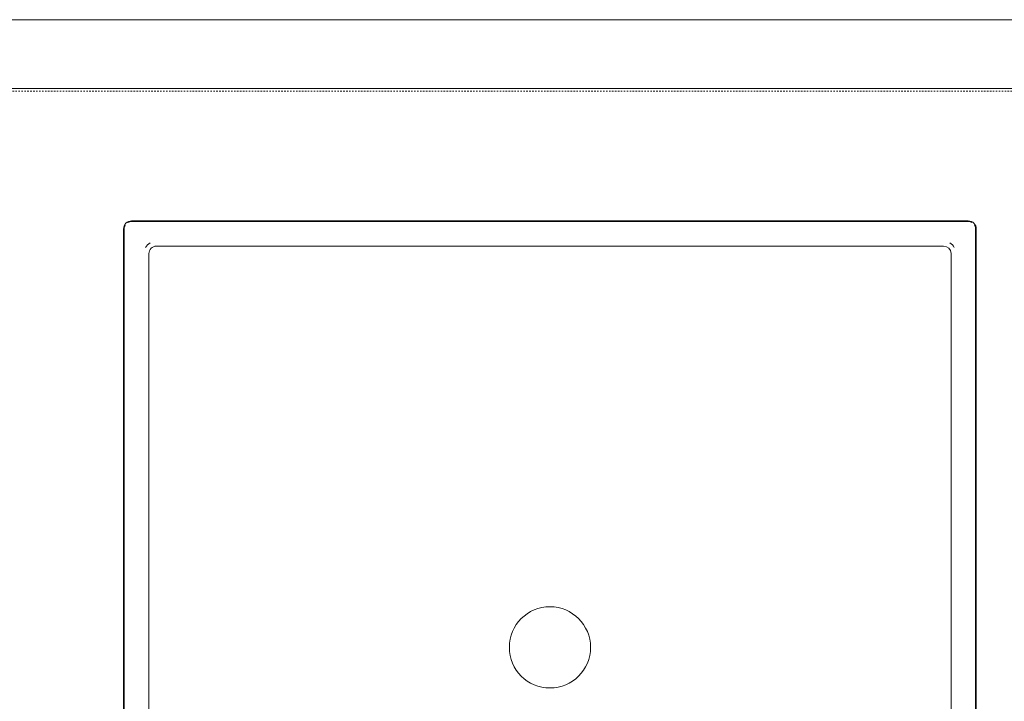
# Model space of a CAD drawing. Header units: millimetres. Extents: x -281 to 145437, y -16481 to 78869.
# Tile 154 of 256: x 27285 to 27685, y 26223 to 26500. Entities that reach past the tile are written whole.
import ezdxf

# ---------------------------------------------------------------- set-up
doc = ezdxf.new("R2010")
doc.units = ezdxf.units.MM
doc.linetypes.add('NLRS_Dash-0_6mm_Space-0_6mm_cpz', pattern=[1.2, 0.6, -0.6])
for name, color, linetype, lineweight in [('A--L$01A__Algemeen', 7, 'Continuous', 5), ('A--L74__VasteSanitaireVoorz', 1, 'Continuous', 5), ('A--L82__LosseGebruikersInvent', 1, 'Continuous', 5), ('A--L8__LosseInventaris', 1, 'Continuous', 5)]:
    doc.layers.add(name, color=color, linetype=linetype, lineweight=lineweight)

# ---------------------------------------------------------------- blocks, each defined once
blk = doc.blocks.new('NLRS_82_FU_UN_spoekbak_gen_kad - spoelbak dxbxh 900x900x957-V287-L_80_ 11')
at = {"layer": 'A--L$01A__Algemeen'}
for p, q in [((-173.28, -492.32), (-173.28, -152.32)), ((173.28, -152.32), (173.28, -492.32)), ((170, -495.6), (-170, -495.6)), ((-422, -549.32), (422, -549.32)), ((0, -549.32), (-422, -549.32)), ((0, -549.32), (422, -549.32)), ((-450, -577.32), (450, -577.32))]:
    blk.add_line(p, q, dxfattribs=at)
for centre, start, end in [((-170, -492.32), 180, 270), ((170, -492.32), 270, 0)]:
    blk.add_arc(centre, 3.28, start, end, dxfattribs=at)
at = {"layer": 'A--L74__VasteSanitaireVoorz'}
for p, q in [((-173, -492.32), (-173, -152.32)), ((173, -152.32), (173, -492.32)), ((-163, -162.32), (-163, -482.32)), ((163, -482.32), (163, -162.32)), ((-160, -485.32), (160, -485.32)), ((170, -495.32), (-170, -495.32))]:
    blk.add_line(p, q, dxfattribs=at)
for centre, radius, start, end in [((0, -322.32), 16.5, 0, 180), ((0, -322.32), 16.5, 180, 360), ((-160, -482.32), 3, 180, 270), ((160, -482.32), 3, 270, 0), ((-160, -482.32), 5, 210, 240), ((160, -482.32), 5, 300, 330), ((-170, -492.32), 3, 180, 210), ((-170, -492.32), 3, 240, 270), ((170, -492.32), 3, 270, 300), ((170, -492.32), 3, 330, 360)]:
    blk.add_arc(centre, radius, start, end, dxfattribs=at)
blk = doc.blocks.new('NLRS_82_SE_LB_laboratorium apparaat space reservation_gen_cpz - lab apparaat_vloerniveau-59325360-L_80_ 11')
at = {"layer": 'A--L8__LosseInventaris', "linetype": 'NLRS_Dash-0_6mm_Space-0_6mm_cpz'}
blk.add_line((350, 400), (350, -400), dxfattribs=at)
blk.add_line((350, 400), (350, -400), dxfattribs=at)

msp = doc.modelspace()

# ---------------------------------------------------------------- block references
at = {"layer": 'A--L82__LosseGebruikersInvent', "rotation": 180}
msp.add_blockref('NLRS_82_FU_UN_spoekbak_gen_kad - spoelbak dxbxh 900x900x957-V287-L_80_ 11', (27500.45, 25922.68), dxfattribs=at)
at = {"layer": 'A--L8__LosseInventaris', "linetype": 'NLRS_Dash-0_6mm_Space-0_6mm_cpz', "rotation": 89.99999999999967}
msp.add_blockref('NLRS_82_SE_LB_laboratorium apparaat space reservation_gen_cpz - lab apparaat_vloerniveau-59325360-L_80_ 11', (27510.45, 26121), dxfattribs=at)

doc.saveas('drawing.dxf')
